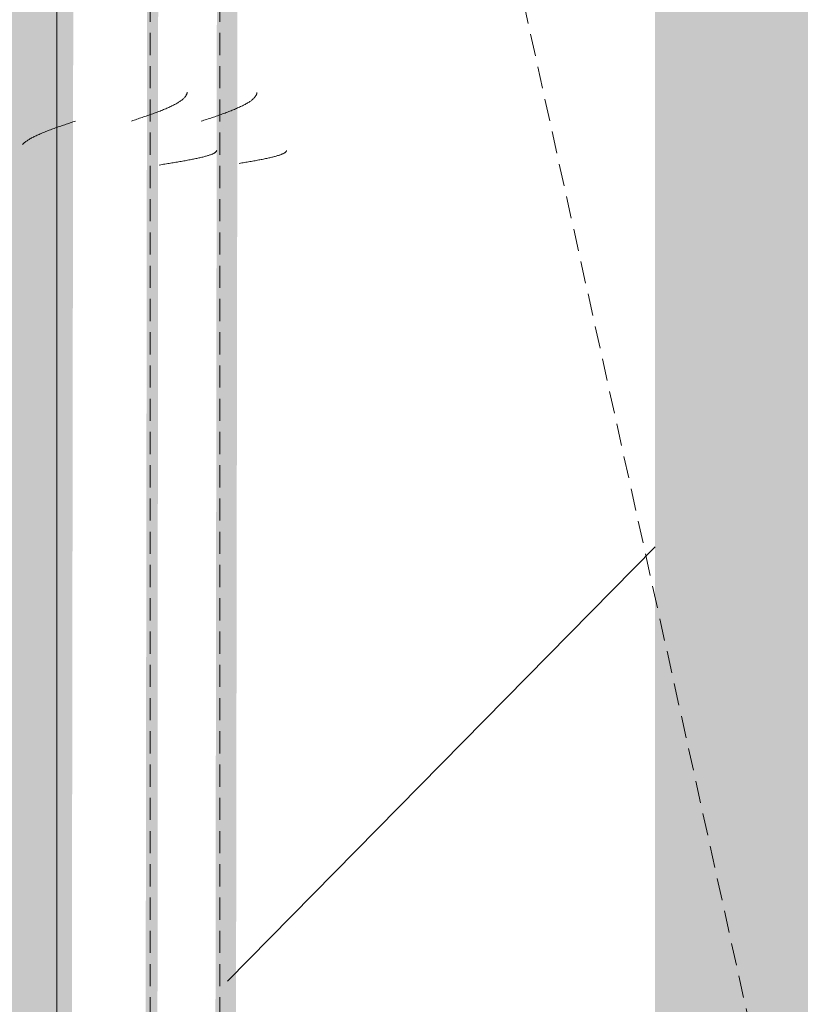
# Model space of a CAD drawing. Header units: millimetres. Extents: x 16156 to 91527, y 4646 to 113494.
# Tile 212 of 256: x 35489 to 35656, y 68547 to 68759. Entities that reach past the tile are written whole.
import ezdxf

# ---------------------------------------------------------------- set-up
doc = ezdxf.new("R2010")
doc.units = ezdxf.units.MM
doc.linetypes.add('ARC Demolished', pattern=[7.14375, 4.7625, -2.38125])
for name, color, linetype, lineweight in [('A--AR9__AlgVoorz', 1, 'Continuous', 9), ('A--L23__Vloeren', 3, 'Continuous', 9), ('A--L74__VasteSanitaireVoorz', 1, 'ARC Demolished', 9)]:
    doc.layers.add(name, color=color, linetype=linetype, lineweight=lineweight)
pattern_1 = [(135.439, (68430.44, -34604.8), (-212.1307, -208.9106), [])]
pattern_2 = [(135, (68430.44, -35670.5), (-212.132, -212.132), [])]

# ---------------------------------------------------------------- blocks, each defined once
blk = doc.blocks.new('FP_296-AB-Begane grond - slooptekening')
at = {"layer": 'A--L74__VasteSanitaireVoorz', "color": 240, "linetype": 'Continuous'}
for p, q in [((-300.26, -124.43), (-300.31, -124.42)), ((-300.26, -124.43), (-300.31, -124.42)), ((-300.21, -124.45), (-300.26, -124.43)), ((-300.21, -124.45), (-300.26, -124.43)), ((-300.16, -124.48), (-300.21, -124.45)), ((-300.16, -124.48), (-300.21, -124.45)), ((-300.11, -124.51), (-300.16, -124.48)), ((-300.11, -124.51), (-300.16, -124.48)), ((-300.06, -124.55), (-300.11, -124.51)), ((-300.06, -124.55), (-300.11, -124.51)), ((-300.01, -124.6), (-300.06, -124.55)), ((-300.01, -124.6), (-300.06, -124.55)), ((-299.96, -124.66), (-300.01, -124.6)), ((-299.96, -124.66), (-300.01, -124.6)), ((-299.91, -124.72), (-299.96, -124.66)), ((-299.91, -124.72), (-299.96, -124.66)), ((-299.86, -124.79), (-299.91, -124.72)), ((-299.86, -124.79), (-299.91, -124.72)), ((-299.82, -124.86), (-299.86, -124.79)), ((-299.82, -124.86), (-299.86, -124.79)), ((-299.77, -124.95), (-299.82, -124.86)), ((-299.77, -124.95), (-299.82, -124.86)), ((-299.72, -125.04), (-299.77, -124.95)), ((-299.72, -125.04), (-299.77, -124.95)), ((-299.67, -125.14), (-299.72, -125.04)), ((-299.67, -125.14), (-299.72, -125.04)), ((-299.62, -125.24), (-299.67, -125.14)), ((-299.62, -125.24), (-299.67, -125.14)), ((-299.57, -125.35), (-299.62, -125.24)), ((-299.57, -125.35), (-299.62, -125.24)), ((-299.52, -125.47), (-299.57, -125.35)), ((-299.52, -125.47), (-299.57, -125.35)), ((-299.47, -125.6), (-299.52, -125.47)), ((-299.47, -125.6), (-299.52, -125.47)), ((-299.42, -125.73), (-299.47, -125.6)), ((-299.42, -125.73), (-299.47, -125.6)), ((-299.37, -125.87), (-299.42, -125.73)), ((-299.37, -125.87), (-299.42, -125.73)), ((-299.33, -126.02), (-299.37, -125.87)), ((-299.33, -126.02), (-299.37, -125.87)), ((-299.28, -126.17), (-299.33, -126.02)), ((-299.28, -126.17), (-299.33, -126.02)), ((-299.23, -126.33), (-299.28, -126.17)), ((-299.23, -126.33), (-299.28, -126.17)), ((-299.18, -126.49), (-299.23, -126.33)), ((-299.18, -126.49), (-299.23, -126.33)), ((-299.13, -126.66), (-299.18, -126.49)), ((-299.13, -126.66), (-299.18, -126.49)), ((-299.08, -126.84), (-299.13, -126.66)), ((-299.08, -126.84), (-299.13, -126.66)), ((-299.03, -127.02), (-299.08, -126.84)), ((-299.03, -127.02), (-299.08, -126.84)), ((-298.98, -127.21), (-299.03, -127.02)), ((-298.98, -127.21), (-299.03, -127.02)), ((-298.93, -127.4), (-298.98, -127.21)), ((-298.93, -127.4), (-298.98, -127.21)), ((-298.88, -127.6), (-298.93, -127.4)), ((-298.88, -127.6), (-298.93, -127.4)), ((-298.84, -127.81), (-298.88, -127.6)), ((-298.84, -127.81), (-298.88, -127.6)), ((-298.79, -128.02), (-298.84, -127.81)), ((-298.79, -128.02), (-298.84, -127.81)), ((-298.74, -128.23), (-298.79, -128.02)), ((-298.74, -128.23), (-298.79, -128.02)), ((-298.69, -128.45), (-298.74, -128.23)), ((-298.69, -128.45), (-298.74, -128.23)), ((-298.64, -128.68), (-298.69, -128.45)), ((-298.64, -128.68), (-298.69, -128.45)), ((-298.59, -128.91), (-298.64, -128.68)), ((-298.59, -128.91), (-298.64, -128.68)), ((-298.54, -129.15), (-298.59, -128.91)), ((-298.54, -129.15), (-298.59, -128.91)), ((-298.49, -129.39), (-298.54, -129.15)), ((-298.49, -129.39), (-298.54, -129.15)), ((-298.44, -129.63), (-298.49, -129.39)), ((-298.44, -129.63), (-298.49, -129.39)), ((-298.39, -129.88), (-298.44, -129.63)), ((-298.39, -129.88), (-298.44, -129.63)), ((-298.35, -130.13), (-298.39, -129.88)), ((-298.35, -130.13), (-298.39, -129.88)), ((-298.3, -130.39), (-298.35, -130.13)), ((-298.3, -130.39), (-298.35, -130.13)), ((-298.25, -130.65), (-298.3, -130.39)), ((-298.25, -130.65), (-298.3, -130.39)), ((-298.2, -130.91), (-298.25, -130.65)), ((-298.2, -130.91), (-298.25, -130.65)), ((-298.15, -131.18), (-298.2, -130.91)), ((-298.15, -131.18), (-298.2, -130.91)), ((-298.1, -131.45), (-298.15, -131.18)), ((-298.1, -131.45), (-298.15, -131.18)), ((-298.05, -131.73), (-298.1, -131.45)), ((-298.05, -131.73), (-298.1, -131.45)), ((-298, -132.01), (-298.05, -131.73)), ((-298, -132.01), (-298.05, -131.73)), ((-297.95, -132.29), (-298, -132.01)), ((-297.95, -132.29), (-298, -132.01)), ((-297.9, -132.57), (-297.95, -132.29)), ((-297.9, -132.57), (-297.95, -132.29)), ((-297.86, -132.85), (-297.9, -132.57)), ((-297.86, -132.85), (-297.9, -132.57)), ((-297.81, -133.14), (-297.86, -132.85)), ((-297.81, -133.14), (-297.86, -132.85)), ((-297.76, -133.43), (-297.81, -133.14)), ((-297.76, -133.43), (-297.81, -133.14)), ((-297.71, -133.72), (-297.76, -133.43)), ((-297.71, -133.72), (-297.76, -133.43)), ((-297.66, -134.02), (-297.71, -133.72)), ((-297.66, -134.02), (-297.71, -133.72)), ((-297.61, -134.31), (-297.66, -134.02)), ((-297.61, -134.31), (-297.66, -134.02)), ((-297.56, -134.61), (-297.61, -134.31)), ((-297.56, -134.61), (-297.61, -134.31))]:
    blk.add_line(p, q, dxfattribs=at)
blk = doc.blocks.new('FP_297-AB-Begane grond - slooptekening')
at = {"layer": 'A--L74__VasteSanitaireVoorz', "color": 240, "linetype": 'Continuous'}
for p, q in [((-312.71, -130.78), (-312.81, -130.77)), ((-312.71, -130.78), (-312.81, -130.77)), ((-312.61, -130.8), (-312.71, -130.78)), ((-312.61, -130.8), (-312.71, -130.78)), ((-312.51, -130.83), (-312.61, -130.8)), ((-312.51, -130.83), (-312.61, -130.8)), ((-312.41, -130.86), (-312.51, -130.83)), ((-312.41, -130.86), (-312.51, -130.83)), ((-312.31, -130.9), (-312.41, -130.86)), ((-312.31, -130.9), (-312.41, -130.86)), ((-312.22, -130.95), (-312.31, -130.9)), ((-312.22, -130.95), (-312.31, -130.9)), ((-312.12, -131), (-312.22, -130.95)), ((-312.12, -131), (-312.22, -130.95)), ((-312.02, -131.06), (-312.12, -131)), ((-312.02, -131.06), (-312.12, -131)), ((-311.92, -131.13), (-312.02, -131.06)), ((-311.92, -131.13), (-312.02, -131.06)), ((-311.82, -131.2), (-311.92, -131.13)), ((-311.82, -131.2), (-311.92, -131.13)), ((-311.73, -131.29), (-311.82, -131.2)), ((-311.73, -131.29), (-311.82, -131.2)), ((-311.63, -131.37), (-311.73, -131.29)), ((-311.63, -131.37), (-311.73, -131.29)), ((-311.53, -131.47), (-311.63, -131.37)), ((-311.53, -131.47), (-311.63, -131.37)), ((-311.43, -131.57), (-311.53, -131.47)), ((-311.43, -131.57), (-311.53, -131.47)), ((-311.33, -131.68), (-311.43, -131.57)), ((-311.33, -131.68), (-311.43, -131.57)), ((-311.23, -131.8), (-311.33, -131.68)), ((-311.23, -131.8), (-311.33, -131.68)), ((-311.14, -131.92), (-311.23, -131.8)), ((-311.14, -131.92), (-311.23, -131.8)), ((-311.04, -132.05), (-311.14, -131.92)), ((-311.04, -132.05), (-311.14, -131.92)), ((-310.94, -132.18), (-311.04, -132.05)), ((-310.94, -132.18), (-311.04, -132.05)), ((-310.84, -132.33), (-310.94, -132.18)), ((-310.84, -132.33), (-310.94, -132.18)), ((-310.74, -132.47), (-310.84, -132.33)), ((-310.74, -132.47), (-310.84, -132.33)), ((-310.65, -132.63), (-310.74, -132.47)), ((-310.65, -132.63), (-310.74, -132.47)), ((-310.55, -132.79), (-310.65, -132.63)), ((-310.55, -132.79), (-310.65, -132.63)), ((-310.45, -132.95), (-310.55, -132.79)), ((-310.45, -132.95), (-310.55, -132.79)), ((-310.35, -133.13), (-310.45, -132.95)), ((-310.35, -133.13), (-310.45, -132.95)), ((-310.25, -133.31), (-310.35, -133.13)), ((-310.25, -133.31), (-310.35, -133.13)), ((-310.15, -133.49), (-310.25, -133.31)), ((-310.15, -133.49), (-310.25, -133.31)), ((-310.06, -133.68), (-310.15, -133.49)), ((-310.06, -133.68), (-310.15, -133.49)), ((-309.96, -133.87), (-310.06, -133.68)), ((-309.96, -133.87), (-310.06, -133.68)), ((-309.86, -134.07), (-309.96, -133.87)), ((-309.86, -134.07), (-309.96, -133.87)), ((-309.76, -134.28), (-309.86, -134.07)), ((-309.76, -134.28), (-309.86, -134.07)), ((-309.66, -134.49), (-309.76, -134.28)), ((-309.66, -134.49), (-309.76, -134.28)), ((-309.57, -134.7), (-309.66, -134.49)), ((-309.57, -134.7), (-309.66, -134.49)), ((-309.47, -134.92), (-309.57, -134.7)), ((-309.47, -134.92), (-309.57, -134.7)), ((-309.37, -135.15), (-309.47, -134.92)), ((-309.37, -135.15), (-309.47, -134.92)), ((-309.27, -135.38), (-309.37, -135.15)), ((-309.27, -135.38), (-309.37, -135.15)), ((-309.17, -135.61), (-309.27, -135.38)), ((-309.17, -135.61), (-309.27, -135.38)), ((-309.07, -135.85), (-309.17, -135.61)), ((-309.07, -135.85), (-309.17, -135.61)), ((-308.98, -136.09), (-309.07, -135.85)), ((-308.98, -136.09), (-309.07, -135.85)), ((-308.88, -136.34), (-308.98, -136.09)), ((-308.88, -136.34), (-308.98, -136.09)), ((-308.78, -136.59), (-308.88, -136.34)), ((-308.78, -136.59), (-308.88, -136.34)), ((-308.68, -136.84), (-308.78, -136.59)), ((-308.68, -136.84), (-308.78, -136.59)), ((-308.58, -137.1), (-308.68, -136.84)), ((-308.58, -137.1), (-308.68, -136.84)), ((-308.49, -137.36), (-308.58, -137.1)), ((-308.49, -137.36), (-308.58, -137.1)), ((-308.39, -137.63), (-308.49, -137.36)), ((-308.39, -137.63), (-308.49, -137.36)), ((-308.29, -137.89), (-308.39, -137.63)), ((-308.29, -137.89), (-308.39, -137.63)), ((-308.19, -138.17), (-308.29, -137.89)), ((-308.19, -138.17), (-308.29, -137.89)), ((-308.09, -138.44), (-308.19, -138.17)), ((-308.09, -138.44), (-308.19, -138.17)), ((-307.99, -138.71), (-308.09, -138.44)), ((-307.99, -138.71), (-308.09, -138.44)), ((-307.9, -138.99), (-307.99, -138.71)), ((-307.9, -138.99), (-307.99, -138.71)), ((-307.8, -139.27), (-307.9, -138.99)), ((-307.8, -139.27), (-307.9, -138.99)), ((-307.7, -139.55), (-307.8, -139.27)), ((-307.7, -139.55), (-307.8, -139.27)), ((-307.6, -139.84), (-307.7, -139.55)), ((-307.6, -139.84), (-307.7, -139.55)), ((-307.5, -140.13), (-307.6, -139.84)), ((-307.5, -140.13), (-307.6, -139.84)), ((-307.41, -140.41), (-307.5, -140.13)), ((-307.41, -140.41), (-307.5, -140.13)), ((-307.31, -140.7), (-307.41, -140.41)), ((-307.31, -140.7), (-307.41, -140.41)), ((-307.21, -140.99), (-307.31, -140.7)), ((-307.21, -140.99), (-307.31, -140.7)), ((-307.11, -141.28), (-307.21, -140.99)), ((-307.11, -141.28), (-307.21, -140.99)), ((-307.01, -141.58), (-307.11, -141.28)), ((-307.01, -141.58), (-307.11, -141.28)), ((-306.91, -141.87), (-307.01, -141.58)), ((-306.91, -141.87), (-307.01, -141.58)), ((-306.82, -142.16), (-306.91, -141.87)), ((-306.82, -142.16), (-306.91, -141.87)), ((-306.72, -142.46), (-306.82, -142.16)), ((-306.72, -142.46), (-306.82, -142.16)), ((-306.62, -142.75), (-306.72, -142.46)), ((-306.62, -142.75), (-306.72, -142.46))]:
    blk.add_line(p, q, dxfattribs=at)
at = {"layer": 'A--L74__VasteSanitaireVoorz'}
blk.add_line((715, -138.75), (-695, -138.75), dxfattribs=at)
blk = doc.blocks.new('FP_298-AB-Begane grond - slooptekening')
at = {"layer": 'A--L74__VasteSanitaireVoorz', "color": 240, "linetype": 'Continuous'}
for p, q in [((-300.26, -139.43), (-300.31, -139.42)), ((-300.26, -139.43), (-300.31, -139.42)), ((-300.21, -139.45), (-300.26, -139.43)), ((-300.21, -139.45), (-300.26, -139.43)), ((-300.17, -139.48), (-300.21, -139.45)), ((-300.17, -139.48), (-300.21, -139.45)), ((-300.12, -139.51), (-300.17, -139.48)), ((-300.12, -139.51), (-300.17, -139.48)), ((-300.07, -139.55), (-300.12, -139.51)), ((-300.07, -139.55), (-300.12, -139.51)), ((-300.02, -139.6), (-300.07, -139.55)), ((-300.02, -139.6), (-300.07, -139.55)), ((-299.97, -139.66), (-300.02, -139.6)), ((-299.97, -139.66), (-300.02, -139.6)), ((-299.92, -139.72), (-299.97, -139.66)), ((-299.92, -139.72), (-299.97, -139.66)), ((-299.87, -139.79), (-299.92, -139.72)), ((-299.87, -139.79), (-299.92, -139.72)), ((-299.82, -139.87), (-299.87, -139.79)), ((-299.82, -139.87), (-299.87, -139.79)), ((-299.77, -139.95), (-299.82, -139.87)), ((-299.77, -139.95), (-299.82, -139.87)), ((-299.72, -140.04), (-299.77, -139.95)), ((-299.72, -140.04), (-299.77, -139.95)), ((-299.67, -140.14), (-299.72, -140.04)), ((-299.67, -140.14), (-299.72, -140.04)), ((-299.63, -140.25), (-299.67, -140.14)), ((-299.63, -140.25), (-299.67, -140.14)), ((-299.58, -140.36), (-299.63, -140.25)), ((-299.58, -140.36), (-299.63, -140.25)), ((-299.53, -140.48), (-299.58, -140.36)), ((-299.53, -140.48), (-299.58, -140.36)), ((-299.48, -140.6), (-299.53, -140.48)), ((-299.48, -140.6), (-299.53, -140.48)), ((-299.43, -140.74), (-299.48, -140.6)), ((-299.43, -140.74), (-299.48, -140.6)), ((-299.38, -140.88), (-299.43, -140.74)), ((-299.38, -140.88), (-299.43, -140.74)), ((-299.33, -141.02), (-299.38, -140.88)), ((-299.33, -141.02), (-299.38, -140.88)), ((-299.28, -141.17), (-299.33, -141.02)), ((-299.28, -141.17), (-299.33, -141.02)), ((-299.23, -141.33), (-299.28, -141.17)), ((-299.23, -141.33), (-299.28, -141.17)), ((-299.18, -141.5), (-299.23, -141.33)), ((-299.18, -141.5), (-299.23, -141.33)), ((-299.13, -141.67), (-299.18, -141.5)), ((-299.13, -141.67), (-299.18, -141.5)), ((-299.09, -141.85), (-299.13, -141.67)), ((-299.09, -141.85), (-299.13, -141.67)), ((-299.04, -142.03), (-299.09, -141.85)), ((-299.04, -142.03), (-299.09, -141.85)), ((-298.99, -142.22), (-299.04, -142.03)), ((-298.99, -142.22), (-299.04, -142.03)), ((-298.94, -142.41), (-298.99, -142.22)), ((-298.94, -142.41), (-298.99, -142.22)), ((-298.89, -142.61), (-298.94, -142.41)), ((-298.89, -142.61), (-298.94, -142.41)), ((-298.84, -142.82), (-298.89, -142.61)), ((-298.84, -142.82), (-298.89, -142.61)), ((-298.79, -143.03), (-298.84, -142.82)), ((-298.79, -143.03), (-298.84, -142.82)), ((-298.74, -143.25), (-298.79, -143.03)), ((-298.74, -143.25), (-298.79, -143.03)), ((-298.69, -143.47), (-298.74, -143.25)), ((-298.69, -143.47), (-298.74, -143.25)), ((-298.64, -143.7), (-298.69, -143.47)), ((-298.64, -143.7), (-298.69, -143.47)), ((-298.6, -143.93), (-298.64, -143.7)), ((-298.6, -143.93), (-298.64, -143.7)), ((-298.55, -144.16), (-298.6, -143.93)), ((-298.55, -144.16), (-298.6, -143.93)), ((-298.5, -144.4), (-298.55, -144.16)), ((-298.5, -144.4), (-298.55, -144.16)), ((-298.45, -144.65), (-298.5, -144.4)), ((-298.45, -144.65), (-298.5, -144.4)), ((-298.4, -144.9), (-298.45, -144.65)), ((-298.4, -144.9), (-298.45, -144.65)), ((-298.35, -145.15), (-298.4, -144.9)), ((-298.35, -145.15), (-298.4, -144.9)), ((-298.3, -145.41), (-298.35, -145.15)), ((-298.3, -145.41), (-298.35, -145.15)), ((-298.25, -145.67), (-298.3, -145.41)), ((-298.25, -145.67), (-298.3, -145.41)), ((-298.2, -145.94), (-298.25, -145.67)), ((-298.2, -145.94), (-298.25, -145.67)), ((-298.15, -146.21), (-298.2, -145.94)), ((-298.15, -146.21), (-298.2, -145.94)), ((-298.1, -146.48), (-298.15, -146.21)), ((-298.1, -146.48), (-298.15, -146.21)), ((-298.06, -146.75), (-298.1, -146.48)), ((-298.06, -146.75), (-298.1, -146.48)), ((-298.01, -147.03), (-298.06, -146.75)), ((-298.01, -147.03), (-298.06, -146.75)), ((-297.96, -147.31), (-298.01, -147.03)), ((-297.96, -147.31), (-298.01, -147.03)), ((-297.91, -147.6), (-297.96, -147.31)), ((-297.91, -147.6), (-297.96, -147.31)), ((-297.86, -147.88), (-297.91, -147.6)), ((-297.86, -147.88), (-297.91, -147.6)), ((-297.81, -148.17), (-297.86, -147.88)), ((-297.81, -148.17), (-297.86, -147.88)), ((-297.76, -148.46), (-297.81, -148.17)), ((-297.76, -148.46), (-297.81, -148.17)), ((-297.71, -148.75), (-297.76, -148.46)), ((-297.71, -148.75), (-297.76, -148.46)), ((-297.66, -149.05), (-297.71, -148.75)), ((-297.66, -149.05), (-297.71, -148.75)), ((-297.61, -149.34), (-297.66, -149.05)), ((-297.61, -149.34), (-297.66, -149.05)), ((-297.56, -149.64), (-297.61, -149.34)), ((-297.56, -149.64), (-297.61, -149.34)), ((-297.52, -149.94), (-297.56, -149.64)), ((-297.52, -149.94), (-297.56, -149.64)), ((-297.47, -150.24), (-297.52, -149.94)), ((-297.47, -150.24), (-297.52, -149.94)), ((-297.42, -150.54), (-297.47, -150.24)), ((-297.42, -150.54), (-297.47, -150.24)), ((-297.37, -150.84), (-297.42, -150.54)), ((-297.37, -150.84), (-297.42, -150.54)), ((-297.32, -151.14), (-297.37, -150.84)), ((-297.32, -151.14), (-297.37, -150.84)), ((-297.27, -151.45), (-297.32, -151.14)), ((-297.27, -151.45), (-297.32, -151.14)), ((-297.22, -151.75), (-297.27, -151.45)), ((-297.22, -151.75), (-297.27, -151.45))]:
    blk.add_line(p, q, dxfattribs=at)
blk = doc.blocks.new('FP_299-AB-Begane grond - slooptekening')
at = {"layer": 'A--L74__VasteSanitaireVoorz', "color": 240, "linetype": 'Continuous'}
for p, q in [((-312.75, -145.78), (-312.85, -145.77)), ((-312.75, -145.78), (-312.85, -145.77)), ((-312.65, -145.8), (-312.75, -145.78)), ((-312.65, -145.8), (-312.75, -145.78)), ((-312.55, -145.83), (-312.65, -145.8)), ((-312.55, -145.83), (-312.65, -145.8)), ((-312.45, -145.86), (-312.55, -145.83)), ((-312.45, -145.86), (-312.55, -145.83)), ((-312.36, -145.9), (-312.45, -145.86)), ((-312.36, -145.9), (-312.45, -145.86)), ((-312.26, -145.95), (-312.36, -145.9)), ((-312.26, -145.95), (-312.36, -145.9)), ((-312.16, -146), (-312.26, -145.95)), ((-312.16, -146), (-312.26, -145.95)), ((-312.06, -146.06), (-312.16, -146)), ((-312.06, -146.06), (-312.16, -146)), ((-311.96, -146.13), (-312.06, -146.06)), ((-311.96, -146.13), (-312.06, -146.06)), ((-311.86, -146.2), (-311.96, -146.13)), ((-311.86, -146.2), (-311.96, -146.13)), ((-311.77, -146.29), (-311.86, -146.2)), ((-311.77, -146.29), (-311.86, -146.2)), ((-311.67, -146.37), (-311.77, -146.29)), ((-311.67, -146.37), (-311.77, -146.29)), ((-311.57, -146.47), (-311.67, -146.37)), ((-311.57, -146.47), (-311.67, -146.37)), ((-311.47, -146.57), (-311.57, -146.47)), ((-311.47, -146.57), (-311.57, -146.47)), ((-311.37, -146.68), (-311.47, -146.57)), ((-311.37, -146.68), (-311.47, -146.57)), ((-311.28, -146.8), (-311.37, -146.68)), ((-311.28, -146.8), (-311.37, -146.68)), ((-311.18, -146.92), (-311.28, -146.8)), ((-311.18, -146.92), (-311.28, -146.8)), ((-311.08, -147.05), (-311.18, -146.92)), ((-311.08, -147.05), (-311.18, -146.92)), ((-310.98, -147.18), (-311.08, -147.05)), ((-310.98, -147.18), (-311.08, -147.05)), ((-310.88, -147.33), (-310.98, -147.18)), ((-310.88, -147.33), (-310.98, -147.18)), ((-310.78, -147.47), (-310.88, -147.33)), ((-310.78, -147.47), (-310.88, -147.33)), ((-310.69, -147.63), (-310.78, -147.47)), ((-310.69, -147.63), (-310.78, -147.47)), ((-310.59, -147.79), (-310.69, -147.63)), ((-310.59, -147.79), (-310.69, -147.63)), ((-310.49, -147.95), (-310.59, -147.79)), ((-310.49, -147.95), (-310.59, -147.79)), ((-310.39, -148.13), (-310.49, -147.95)), ((-310.39, -148.13), (-310.49, -147.95)), ((-310.29, -148.31), (-310.39, -148.13)), ((-310.29, -148.31), (-310.39, -148.13)), ((-310.2, -148.49), (-310.29, -148.31)), ((-310.2, -148.49), (-310.29, -148.31)), ((-310.1, -148.68), (-310.2, -148.49)), ((-310.1, -148.68), (-310.2, -148.49)), ((-310, -148.87), (-310.1, -148.68)), ((-310, -148.87), (-310.1, -148.68)), ((-309.9, -149.07), (-310, -148.87)), ((-309.9, -149.07), (-310, -148.87)), ((-309.8, -149.28), (-309.9, -149.07)), ((-309.8, -149.28), (-309.9, -149.07)), ((-309.7, -149.49), (-309.8, -149.28)), ((-309.7, -149.49), (-309.8, -149.28)), ((-309.61, -149.7), (-309.7, -149.49)), ((-309.61, -149.7), (-309.7, -149.49)), ((-309.51, -149.92), (-309.61, -149.7)), ((-309.51, -149.92), (-309.61, -149.7)), ((-309.41, -150.15), (-309.51, -149.92)), ((-309.41, -150.15), (-309.51, -149.92)), ((-309.31, -150.38), (-309.41, -150.15)), ((-309.31, -150.38), (-309.41, -150.15)), ((-309.21, -150.61), (-309.31, -150.38)), ((-309.21, -150.61), (-309.31, -150.38)), ((-309.12, -150.85), (-309.21, -150.61)), ((-309.12, -150.85), (-309.21, -150.61)), ((-309.02, -151.09), (-309.12, -150.85)), ((-309.02, -151.09), (-309.12, -150.85)), ((-308.92, -151.34), (-309.02, -151.09)), ((-308.92, -151.34), (-309.02, -151.09)), ((-308.82, -151.59), (-308.92, -151.34)), ((-308.82, -151.59), (-308.92, -151.34)), ((-308.72, -151.84), (-308.82, -151.59)), ((-308.72, -151.84), (-308.82, -151.59)), ((-308.63, -152.1), (-308.72, -151.84)), ((-308.63, -152.1), (-308.72, -151.84)), ((-308.53, -152.36), (-308.63, -152.1)), ((-308.53, -152.36), (-308.63, -152.1)), ((-308.43, -152.63), (-308.53, -152.36)), ((-308.43, -152.63), (-308.53, -152.36)), ((-308.33, -152.89), (-308.43, -152.63)), ((-308.33, -152.89), (-308.43, -152.63)), ((-308.23, -153.17), (-308.33, -152.89)), ((-308.23, -153.17), (-308.33, -152.89)), ((-308.13, -153.44), (-308.23, -153.17)), ((-308.13, -153.44), (-308.23, -153.17)), ((-308.04, -153.71), (-308.13, -153.44)), ((-308.04, -153.71), (-308.13, -153.44)), ((-307.94, -153.99), (-308.04, -153.71)), ((-307.94, -153.99), (-308.04, -153.71)), ((-307.84, -154.27), (-307.94, -153.99)), ((-307.84, -154.27), (-307.94, -153.99)), ((-307.74, -154.55), (-307.84, -154.27)), ((-307.74, -154.55), (-307.84, -154.27)), ((-307.64, -154.84), (-307.74, -154.55)), ((-307.64, -154.84), (-307.74, -154.55)), ((-307.55, -155.13), (-307.64, -154.84)), ((-307.55, -155.13), (-307.64, -154.84)), ((-307.45, -155.41), (-307.55, -155.13)), ((-307.45, -155.41), (-307.55, -155.13)), ((-307.35, -155.7), (-307.45, -155.41)), ((-307.35, -155.7), (-307.45, -155.41)), ((-307.25, -155.99), (-307.35, -155.7)), ((-307.25, -155.99), (-307.35, -155.7)), ((-307.15, -156.28), (-307.25, -155.99)), ((-307.15, -156.28), (-307.25, -155.99)), ((-307.05, -156.58), (-307.15, -156.28)), ((-307.05, -156.58), (-307.15, -156.28)), ((-306.96, -156.87), (-307.05, -156.58)), ((-306.96, -156.87), (-307.05, -156.58)), ((-306.86, -157.16), (-306.96, -156.87)), ((-306.86, -157.16), (-306.96, -156.87)), ((-306.76, -157.46), (-306.86, -157.16)), ((-306.76, -157.46), (-306.86, -157.16)), ((-306.66, -157.75), (-306.76, -157.46)), ((-306.66, -157.75), (-306.76, -157.46))]:
    blk.add_line(p, q, dxfattribs=at)
at = {"layer": 'A--L74__VasteSanitaireVoorz'}
blk.add_line((715, -153.75), (-695, -153.75), dxfattribs=at)
blk = doc.blocks.new('FP_300-AB-Begane grond - slooptekening')
at = {"layer": 'A--L74__VasteSanitaireVoorz', "color": 240, "linetype": 'Continuous'}
for p, q in [((-306.56, -170.04), (-306.66, -169.75)), ((-306.56, -170.04), (-306.66, -169.75)), ((-306.47, -170.34), (-306.56, -170.04)), ((-306.47, -170.34), (-306.56, -170.04)), ((-306.37, -170.63), (-306.47, -170.34)), ((-306.37, -170.63), (-306.47, -170.34)), ((-306.27, -170.92), (-306.37, -170.63)), ((-306.27, -170.92), (-306.37, -170.63)), ((-306.17, -171.22), (-306.27, -170.92)), ((-306.17, -171.22), (-306.27, -170.92)), ((-306.07, -171.51), (-306.17, -171.22)), ((-306.07, -171.51), (-306.17, -171.22)), ((-305.97, -171.8), (-306.07, -171.51)), ((-305.97, -171.8), (-306.07, -171.51)), ((-305.88, -172.09), (-305.97, -171.8)), ((-305.88, -172.09), (-305.97, -171.8)), ((-305.78, -172.37), (-305.88, -172.09)), ((-305.78, -172.37), (-305.88, -172.09)), ((-305.68, -172.66), (-305.78, -172.37)), ((-305.68, -172.66), (-305.78, -172.37)), ((-305.58, -172.95), (-305.68, -172.66)), ((-305.58, -172.95), (-305.68, -172.66)), ((-305.48, -173.23), (-305.58, -172.95)), ((-305.48, -173.23), (-305.58, -172.95)), ((-305.39, -173.51), (-305.48, -173.23)), ((-305.39, -173.51), (-305.48, -173.23)), ((-305.29, -173.79), (-305.39, -173.51)), ((-305.29, -173.79), (-305.39, -173.51)), ((-305.19, -174.06), (-305.29, -173.79)), ((-305.19, -174.06), (-305.29, -173.79)), ((-305.09, -174.33), (-305.19, -174.06)), ((-305.09, -174.33), (-305.19, -174.06)), ((-304.99, -174.61), (-305.09, -174.33)), ((-304.99, -174.61), (-305.09, -174.33)), ((-304.89, -174.87), (-304.99, -174.61)), ((-304.89, -174.87), (-304.99, -174.61)), ((-304.8, -175.14), (-304.89, -174.87)), ((-304.8, -175.14), (-304.89, -174.87)), ((-304.7, -175.4), (-304.8, -175.14)), ((-304.7, -175.4), (-304.8, -175.14)), ((-304.6, -175.66), (-304.7, -175.4)), ((-304.6, -175.66), (-304.7, -175.4)), ((-304.5, -175.91), (-304.6, -175.66)), ((-304.5, -175.91), (-304.6, -175.66)), ((-304.4, -176.16), (-304.5, -175.91)), ((-304.4, -176.16), (-304.5, -175.91)), ((-304.31, -176.41), (-304.4, -176.16)), ((-304.31, -176.41), (-304.4, -176.16)), ((-304.21, -176.65), (-304.31, -176.41)), ((-304.21, -176.65), (-304.31, -176.41)), ((-304.11, -176.89), (-304.21, -176.65)), ((-304.11, -176.89), (-304.21, -176.65)), ((-304.01, -177.12), (-304.11, -176.89)), ((-304.01, -177.12), (-304.11, -176.89)), ((-303.91, -177.35), (-304.01, -177.12)), ((-303.91, -177.35), (-304.01, -177.12)), ((-303.81, -177.58), (-303.91, -177.35)), ((-303.81, -177.58), (-303.91, -177.35)), ((-303.72, -177.8), (-303.81, -177.58)), ((-303.72, -177.8), (-303.81, -177.58)), ((-303.62, -178.01), (-303.72, -177.8)), ((-303.62, -178.01), (-303.72, -177.8)), ((-303.52, -178.22), (-303.62, -178.01)), ((-303.52, -178.22), (-303.62, -178.01)), ((-303.42, -178.43), (-303.52, -178.22)), ((-303.42, -178.43), (-303.52, -178.22)), ((-303.32, -178.63), (-303.42, -178.43)), ((-303.32, -178.63), (-303.42, -178.43)), ((-303.23, -178.82), (-303.32, -178.63)), ((-303.23, -178.82), (-303.32, -178.63)), ((-303.13, -179.01), (-303.23, -178.82)), ((-303.13, -179.01), (-303.23, -178.82)), ((-303.03, -179.19), (-303.13, -179.01)), ((-303.03, -179.19), (-303.13, -179.01)), ((-302.93, -179.37), (-303.03, -179.19)), ((-302.93, -179.37), (-303.03, -179.19)), ((-302.83, -179.55), (-302.93, -179.37)), ((-302.83, -179.55), (-302.93, -179.37)), ((-302.73, -179.71), (-302.83, -179.55)), ((-302.73, -179.71), (-302.83, -179.55)), ((-302.64, -179.87), (-302.73, -179.71)), ((-302.64, -179.87), (-302.73, -179.71)), ((-302.54, -180.03), (-302.64, -179.87)), ((-302.54, -180.03), (-302.64, -179.87)), ((-302.44, -180.17), (-302.54, -180.03)), ((-302.44, -180.17), (-302.54, -180.03)), ((-302.34, -180.32), (-302.44, -180.17)), ((-302.34, -180.32), (-302.44, -180.17)), ((-302.24, -180.45), (-302.34, -180.32)), ((-302.24, -180.45), (-302.34, -180.32)), ((-302.15, -180.58), (-302.24, -180.45)), ((-302.15, -180.58), (-302.24, -180.45)), ((-302.05, -180.7), (-302.15, -180.58)), ((-302.05, -180.7), (-302.15, -180.58)), ((-301.95, -180.82), (-302.05, -180.7)), ((-301.95, -180.82), (-302.05, -180.7)), ((-301.85, -180.93), (-301.95, -180.82)), ((-301.85, -180.93), (-301.95, -180.82)), ((-301.75, -181.03), (-301.85, -180.93)), ((-301.75, -181.03), (-301.85, -180.93)), ((-301.65, -181.13), (-301.75, -181.03)), ((-301.65, -181.13), (-301.75, -181.03))]:
    blk.add_line(p, q, dxfattribs=at)
at = {"layer": 'A--L74__VasteSanitaireVoorz'}
blk.add_line((-695, -173.75), (715, -173.75), dxfattribs=at)
blk = doc.blocks.new('52_PF_FB_Gutter_rectangle - End Outlet - 1430mm_W_ x 300mm_L_ x 60mm_H_ x 160mm_Dia_ 2-V290-AB-Begane grond - slooptekening')
at = {"layer": 'A--L74__VasteSanitaireVoorz', "linetype": 'Continuous'}
h = blk.add_hatch(dxfattribs=at)
h.set_pattern_fill('FP_82', color=256, style=0, pattern_type=2)
h.set_pattern_definition(pattern_1)
h.paths.add_polyline_path([(715, -134.42), (711, -45.2), (-695, -45.2), (-695, -137.1), (715, -137.1)])
h = blk.add_hatch(dxfattribs=at)
h.set_pattern_fill('FP_82', color=256, style=0, pattern_type=2)
h.set_pattern_definition(pattern_1)
h.paths.add_polyline_path([(715, -134.42), (711, -45.2), (-695, -45.2), (-695, -137.1), (715, -137.1)])
at = {"layer": 'A--L74__VasteSanitaireVoorz'}
h = blk.add_hatch(dxfattribs=at)
h.set_pattern_fill('FP_80', color=256, style=0, pattern_type=2)
h.set_pattern_definition(pattern_2)
h.paths.add_polyline_path([(715, -151.75), (711, -142.75), (-695, -142.75), (-695, -151.75), (711, -151.75)])
h = blk.add_hatch(dxfattribs=at)
h.set_pattern_fill('FP_80', color=256, style=0, pattern_type=2)
h.set_pattern_definition(pattern_2)
h.paths.add_polyline_path([(715, -151.75), (711, -142.75), (-695, -142.75), (-695, -151.75), (711, -151.75)])
h = blk.add_hatch(dxfattribs=at)
h.set_pattern_fill('FP_80', color=256, style=0, pattern_type=2)
h.set_pattern_definition(pattern_2)
h.paths.add_polyline_path([(715, -157.75), (-695, -157.75), (-695, -169.75), (715, -169.75)])
h = blk.add_hatch(dxfattribs=at)
h.set_pattern_fill('FP_80', color=256, style=0, pattern_type=2)
h.set_pattern_definition(pattern_2)
h.paths.add_polyline_path([(715, -157.75), (-695, -157.75), (-695, -169.75), (715, -169.75)])
blk.add_line((-695, -153.75), (0, 0), dxfattribs=at)
at = {"layer": 'A--L74__VasteSanitaireVoorz', "linetype": 'Continuous'}
for name in ['FP_296-AB-Begane grond - slooptekening', 'FP_298-AB-Begane grond - slooptekening']:
    blk.add_blockref(name, (0, 0), dxfattribs=at)
at = {"layer": 'A--L74__VasteSanitaireVoorz'}
for name in ['FP_297-AB-Begane grond - slooptekening', 'FP_299-AB-Begane grond - slooptekening', 'FP_300-AB-Begane grond - slooptekening']:
    blk.add_blockref(name, (0, 0), dxfattribs=at)

msp = doc.modelspace()

# ---------------------------------------------------------------- hatches: boundary and pattern name
at = {"layer": 'A--AR9__AlgVoorz'}
h = msp.add_hatch(color=7, dxfattribs=at)
h.paths.add_polyline_path([(34992.21, 66090.94), (35035.69, 66090.94), (35035.69, 66103.44), (44949.11, 66103.44), (44949.11, 69721.44), (44914.25, 69721.44), (44914.25, 68707.44), (43114.25, 68707.44), (43114.25, 69721.44), (41917.26, 69725.44), (41917.26, 70221.44), (43114.25, 70224.13), (43114.25, 72321.44), (41917.26, 72325.44), (41917.26, 72821.44), (43114.25, 72829.12), (43114.25, 73543.44), (44914.25, 73543.44), (44914.25, 72821.44), (44949.11, 72821.44), (44946.01, 73925.94), (39384.05, 73925.94), (39384.05, 73938.44), (33209.25, 73938.44), (33209.25, 72383.44), (32470.07, 72383.44), (32470.07, 70583.44), (33209.25, 70583.44), (33209.25, 66383.44), (32470.07, 66383.44), (32470.07, 66090.94), (34835.58, 66090.94)])
h.paths.add_polyline_path([(37637.57, 66285.44), (35496.75, 66289.44), (35500.75, 66304.27), (35844.25, 66305.44), (35840.25, 69126.62), (35496.75, 69129.44), (35496.77, 69144.27), (38106.75, 69141.01), (38102.75, 69126.62), (37759.25, 69125.44), (37763.25, 66304.27), (38106.75, 66297.88), (38106.75, 66286.62), (37759.25, 66285.44)])
h.paths.add_polyline_path([(35828.25, 66305.44), (35824.38, 66305.44), (35828.25, 69125.44), (35844.11, 69125.44), (35840.25, 66305.44)])
h.paths.add_polyline_path([(38104.75, 66305.44), (38086.88, 66305.44), (38090.75, 69125.44), (38106.61, 69125.44), (38105.58, 66305.44)])
h.paths.add_polyline_path([(35497.28, 66305.44), (35496.88, 66305.44), (35500.75, 69125.44), (35516.61, 69125.44), (35512.75, 66305.44), (35497.92, 66305.44)])
h.paths.add_polyline_path([(38070.1, 66305.44), (37978.2, 66305.44), (37978.2, 69125.44), (38071.54, 69125.44), (38070.54, 66305.44)])
h.paths.add_polyline_path([(37759.78, 66305.44), (37759.38, 66305.44), (37763.25, 69125.44), (37779.11, 69125.44), (37775.25, 66305.44), (37760.42, 66305.44)])
h.paths.add_polyline_path([(38084.75, 66305.44), (38071.88, 66305.44), (38075.75, 69125.44), (38086.68, 69125.44), (38085.27, 66305.44)])
h.paths.add_polyline_path([(35517.02, 66305.44), (35516.82, 66305.44), (35518.75, 69125.44), (35531.61, 69125.44), (35527.75, 66305.44), (35517.33, 66305.44)])
h.paths.add_polyline_path([(35769.58, 66305.44), (35715.7, 66305.44), (35715.7, 69125.44), (35809.04, 69125.44), (35807.6, 66305.44)])
h.paths.add_polyline_path([(35822.25, 66305.44), (35809.38, 66305.44), (35813.25, 69125.44), (35824.18, 69125.44), (35822.77, 66305.44)])
h.paths.add_polyline_path([(37779.52, 66305.44), (37779.32, 66305.44), (37781.25, 69125.44), (37794.11, 69125.44), (37790.25, 66305.44), (37779.83, 66305.44)])
h.paths.add_polyline_path([(37871.06, 66305.44), (37794.46, 66305.44), (37795.9, 69125.44), (37887.79, 69125.44), (37887.79, 66305.44)])
h.paths.add_polyline_path([(35536.08, 66305.44), (35531.96, 66305.44), (35536.08, 69125.44), (35625.29, 69125.44), (35625.29, 66305.44)])
h.paths.add_polyline_path([(42495.26, 69741.44), (42497.26, 69741.44), (42495.26, 69743.44)])
h.paths.add_polyline_path([(42708.75, 69741.44), (43079.79, 69741.44), (43079.79, 70201.44), (42554.72, 70201.44), (42554.72, 69741.44)])
h.paths.add_polyline_path([(43095.26, 69741.44), (43097.26, 69741.44), (43095.26, 69743.44)])
h.paths.add_polyline_path([(42307.54, 69741.44), (42479.79, 69741.44), (42479.79, 70201.44), (41954.72, 70201.44), (41954.72, 69741.44), (42074.04, 69741.44)])
h.paths.add_polyline_path([(41937.26, 69741.44), (41939.26, 69743.44), (41937.26, 69993.95)])
h.paths.add_polyline_path([(44914.25, 70221.44), (44949.11, 70221.44), (44949.11, 72321.44), (44914.25, 72321.44), (44914.25, 70278.26)])
h.paths.add_polyline_path([(37759.25, 70683.44), (35496.75, 70687.44), (35500.75, 70702.27), (35844.25, 70703.44), (35840.25, 73524.62), (35496.75, 73527.44), (35500.75, 73542.27), (38106.75, 73539.44), (38102.75, 73524.62), (37759.25, 73523.44), (37763.25, 70702.27), (38106.75, 70699.44), (38102.75, 70684.62), (37759.26, 70684.62)])
h.paths.add_polyline_path([(35527.75, 70703.44), (35516.82, 70703.44), (35518.75, 73523.44), (35531.61, 73523.44), (35528.78, 70703.44)])
h.paths.add_polyline_path([(35512.75, 70703.44), (35496.88, 70703.44), (35500.75, 73523.44), (35516.61, 73523.44), (35513.78, 70703.44)])
h.paths.add_polyline_path([(35533.4, 70703.44), (35531.96, 70703.44), (35536.08, 73523.44), (35625.29, 73523.44), (35625.29, 70703.44), (35536.08, 70703.44)])
h.paths.add_polyline_path([(35715.7, 70703.44), (35715.7, 73523.44), (35809.04, 73523.44), (35807.6, 70703.44), (35769.58, 70703.44)])
h.paths.add_polyline_path([(37759.46, 70703.44), (37759.38, 70703.44), (37763.25, 73523.44), (37779.11, 73523.44), (37775.25, 70703.44), (37759.78, 70703.44)])
h.paths.add_polyline_path([(37781.25, 70703.44), (37779.32, 70703.44), (37781.25, 73523.44), (37794.11, 73523.44), (37790.25, 70703.44)])
h.paths.add_polyline_path([(37794.46, 70703.44), (37795.9, 73523.44), (37887.79, 73523.44), (37887.79, 70703.44), (37794.72, 70703.44)])
h.paths.add_polyline_path([(35809.78, 70703.44), (35809.38, 70703.44), (35813.25, 73523.44), (35824.18, 73523.44), (35822.25, 70703.44), (35810.42, 70703.44)])
h.paths.add_polyline_path([(38087.92, 70703.44), (38086.88, 70703.44), (38090.75, 73523.44), (38106.61, 73523.44), (38102.75, 70703.44), (38088.75, 70703.44)])
h.paths.add_polyline_path([(35824.78, 70703.44), (35824.38, 70707), (35828.25, 73523.44), (35844.11, 73523.44), (35840.25, 70703.44), (35825.42, 70703.44)])
h.paths.add_polyline_path([(38086.68, 70703.44), (38071.88, 70703.44), (38075.75, 73523.44), (38086.68, 73523.44), (38086.68, 70846.89)])
h.paths.add_polyline_path([(37978.2, 70703.44), (37978.2, 73523.44), (38071.54, 73523.44), (38070.1, 70703.44)])
h.paths.add_polyline_path([(41209.25, 71043.44), (40509.25, 71043.44), (40509.25, 73543.44), (41209.25, 73543.44), (41209.25, 71415.52)])
h.paths.add_polyline_path([(42774.53, 72341.44), (43079.79, 72341.44), (43079.79, 72801.44), (42554.72, 72801.44), (42554.72, 72341.44), (42734.16, 72341.44)])
h.paths.add_polyline_path([(42074.04, 72341.44), (42479.79, 72341.44), (42479.79, 72801.44), (41954.72, 72801.44), (41954.72, 72341.44)])
h.paths.add_polyline_path([(42537.26, 72341.44), (42539.26, 72343.44), (42537.26, 72552.77)])
h.paths.add_polyline_path([(43095.26, 72341.44), (43097.26, 72341.44), (43095.26, 72343.44)])
h.paths.add_polyline_path([(42495.26, 72341.44), (42497.26, 72341.44), (42495.26, 72343.44)])

# ---------------------------------------------------------------- linework, layer by layer
at = {"layer": 'A--L23__Vloeren'}
msp.add_line((35496.75, 66301.44), (35496.75, 69129.44), dxfattribs=at)

# ---------------------------------------------------------------- block references
at = {"layer": 'A--L74__VasteSanitaireVoorz', "rotation": 269.9999999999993}
msp.add_blockref('52_PF_FB_Gutter_rectangle - End Outlet - 1430mm_W_ x 300mm_L_ x 60mm_H_ x 160mm_Dia_ 2-V290-AB-Begane grond - slooptekening', (35670.5, 68430.44), dxfattribs=at)

doc.saveas('drawing.dxf')
